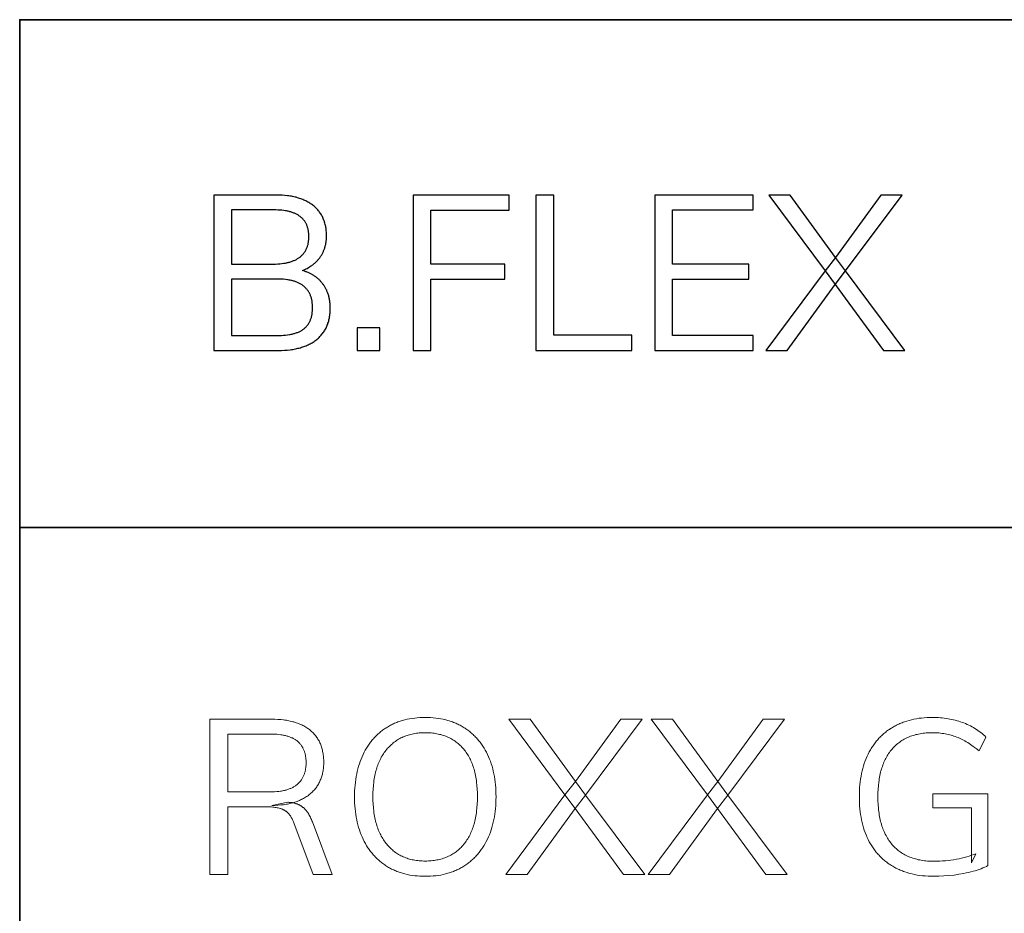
# Model space of a CAD drawing. Header units: millimetres. Extents: x -534 to -34, y 1269 to 1769.
# Tile 46 of 91: x -106 to -94, y 1292 to 1304. Entities that reach past the tile are written whole.
import ezdxf

# ---------------------------------------------------------------- set-up
doc = ezdxf.new("R2010")
doc.units = ezdxf.units.MM
doc.layers.add('ROXX_B.FLEX', color=7, linetype='Continuous', true_color=0x000000)

msp = doc.modelspace()

# ---------------------------------------------------------------- linework, layer by layer
at = {"layer": 'ROXX_B.FLEX', "color": 18, "lineweight": 35, "true_color": 0x000000}
msp.add_lwpolyline([(-39.343, 1304.09), (-106.464, 1304.09), (-106.464, 1274.518), (-39.343, 1274.518)], close=True, dxfattribs=at)
at = {"layer": 'ROXX_B.FLEX'}
for points in [[(-103.087, 1301.781), (-103.909, 1301.781)], [(-103.909, 1301.781), (-103.909, 1299.735)], [(-102.747, 1300.786), (-102.73, 1300.793), (-102.713, 1300.8), (-102.697, 1300.808), (-102.681, 1300.816), (-102.665, 1300.825), (-102.65, 1300.834), (-102.635, 1300.843), (-102.621, 1300.853), (-102.614, 1300.858), (-102.607, 1300.863), (-102.6, 1300.868), (-102.593, 1300.874), (-102.587, 1300.879), (-102.58, 1300.885), (-102.574, 1300.89), (-102.568, 1300.896), (-102.562, 1300.902), (-102.556, 1300.908), (-102.55, 1300.914), (-102.544, 1300.92), (-102.539, 1300.927), (-102.533, 1300.933), (-102.528, 1300.94), (-102.522, 1300.946), (-102.516, 1300.954), (-102.511, 1300.962), (-102.505, 1300.97), (-102.5, 1300.978), (-102.495, 1300.986), (-102.49, 1300.994), (-102.485, 1301.003), (-102.48, 1301.011), (-102.476, 1301.02), (-102.471, 1301.028), (-102.467, 1301.037), (-102.464, 1301.046), (-102.46, 1301.055), (-102.456, 1301.064), (-102.453, 1301.073), (-102.45, 1301.083), (-102.447, 1301.092), (-102.444, 1301.102), (-102.442, 1301.111), (-102.44, 1301.121), (-102.437, 1301.131), (-102.435, 1301.141), (-102.434, 1301.151), (-102.432, 1301.161), (-102.431, 1301.171), (-102.429, 1301.182), (-102.428, 1301.192), (-102.427, 1301.203), (-102.427, 1301.214), (-102.426, 1301.225), (-102.426, 1301.247), (-102.426, 1301.263), (-102.427, 1301.278), (-102.428, 1301.294), (-102.429, 1301.309), (-102.43, 1301.324), (-102.432, 1301.339), (-102.434, 1301.353), (-102.437, 1301.367), (-102.44, 1301.381), (-102.443, 1301.395), (-102.447, 1301.409), (-102.451, 1301.422), (-102.455, 1301.435), (-102.46, 1301.448), (-102.464, 1301.461), (-102.47, 1301.473), (-102.475, 1301.486), (-102.481, 1301.498), (-102.488, 1301.509), (-102.494, 1301.521), (-102.501, 1301.532), (-102.509, 1301.543), (-102.517, 1301.554), (-102.525, 1301.565), (-102.533, 1301.575), (-102.542, 1301.585), (-102.551, 1301.595), (-102.56, 1301.605), (-102.57, 1301.615), (-102.58, 1301.624), (-102.59, 1301.633), (-102.601, 1301.642), (-102.612, 1301.65), (-102.624, 1301.659), (-102.635, 1301.667), (-102.647, 1301.674), (-102.659, 1301.682), (-102.672, 1301.689), (-102.684, 1301.696), (-102.697, 1301.703), (-102.711, 1301.709), (-102.724, 1301.715), (-102.738, 1301.721), (-102.752, 1301.727), (-102.766, 1301.732), (-102.78, 1301.737), (-102.795, 1301.742), (-102.81, 1301.746), (-102.826, 1301.751), (-102.841, 1301.755), (-102.857, 1301.758), (-102.873, 1301.762), (-102.889, 1301.765), (-102.906, 1301.768), (-102.923, 1301.77), (-102.94, 1301.772), (-102.975, 1301.776), (-103.011, 1301.779), (-103.049, 1301.781), (-103.087, 1301.781)], [(-100.024, 1301.781), (-101.288, 1301.781)], [(-101.288, 1301.781), (-101.288, 1299.735)], [(-100.024, 1301.583), (-100.024, 1301.781)], [(-99.434, 1301.781), (-99.67, 1301.781)], [(-99.67, 1301.781), (-99.67, 1299.735)], [(-99.434, 1299.936), (-99.434, 1301.781)], [(-96.811, 1301.781), (-98.104, 1301.781)], [(-98.104, 1301.781), (-98.104, 1299.735)], [(-96.811, 1301.586), (-96.811, 1301.781)], [(-96.325, 1301.781), (-96.607, 1301.781)], [(-96.607, 1301.781), (-95.865, 1300.784), (-95.73, 1300.603), (-95.095, 1299.735)], [(-94.817, 1299.735), (-95.595, 1300.781), (-95.727, 1300.959), (-96.325, 1301.781)], [(-95.73, 1300.603), (-95.595, 1300.781), (-94.851, 1301.781)], [(-95.13, 1301.781), (-95.727, 1300.959)], [(-94.851, 1301.781), (-95.13, 1301.781)], [(-103.124, 1301.586), (-103.676, 1301.586)], [(-103.676, 1301.586), (-103.676, 1300.873)], [(-103.124, 1300.873), (-103.096, 1300.873), (-103.068, 1300.875), (-103.041, 1300.876), (-103.015, 1300.879), (-102.99, 1300.882), (-102.978, 1300.884), (-102.966, 1300.886), (-102.954, 1300.888), (-102.943, 1300.891), (-102.932, 1300.893), (-102.921, 1300.896), (-102.91, 1300.899), (-102.899, 1300.902), (-102.889, 1300.906), (-102.879, 1300.909), (-102.869, 1300.913), (-102.859, 1300.917), (-102.85, 1300.921), (-102.841, 1300.925), (-102.832, 1300.929), (-102.823, 1300.934), (-102.814, 1300.939), (-102.806, 1300.944), (-102.798, 1300.949), (-102.79, 1300.954), (-102.783, 1300.959), (-102.775, 1300.965), (-102.768, 1300.971), (-102.761, 1300.977), (-102.754, 1300.983), (-102.748, 1300.989), (-102.742, 1300.996), (-102.736, 1301.003), (-102.73, 1301.009), (-102.724, 1301.016), (-102.719, 1301.024), (-102.714, 1301.031), (-102.709, 1301.038), (-102.704, 1301.046), (-102.7, 1301.054), (-102.696, 1301.062), (-102.692, 1301.07), (-102.688, 1301.079), (-102.684, 1301.087), (-102.681, 1301.096), (-102.678, 1301.105), (-102.675, 1301.114), (-102.672, 1301.123), (-102.67, 1301.132), (-102.668, 1301.142), (-102.666, 1301.152), (-102.664, 1301.161), (-102.663, 1301.171), (-102.662, 1301.182), (-102.661, 1301.192), (-102.66, 1301.203), (-102.659, 1301.213), (-102.659, 1301.224), (-102.659, 1301.235), (-102.659, 1301.246), (-102.659, 1301.257), (-102.66, 1301.267), (-102.661, 1301.278), (-102.662, 1301.288), (-102.663, 1301.298), (-102.664, 1301.308), (-102.666, 1301.317), (-102.668, 1301.327), (-102.67, 1301.336), (-102.672, 1301.345), (-102.675, 1301.354), (-102.678, 1301.363), (-102.681, 1301.372), (-102.684, 1301.38), (-102.687, 1301.389), (-102.691, 1301.397), (-102.695, 1301.405), (-102.699, 1301.412), (-102.704, 1301.42), (-102.708, 1301.428), (-102.713, 1301.435), (-102.718, 1301.442), (-102.723, 1301.449), (-102.729, 1301.456), (-102.735, 1301.462), (-102.741, 1301.469), (-102.747, 1301.475), (-102.753, 1301.481), (-102.76, 1301.487), (-102.767, 1301.493), (-102.774, 1301.498), (-102.781, 1301.504), (-102.789, 1301.509), (-102.796, 1301.514), (-102.804, 1301.519), (-102.813, 1301.523), (-102.821, 1301.528), (-102.83, 1301.532), (-102.839, 1301.536), (-102.848, 1301.541), (-102.857, 1301.544), (-102.867, 1301.548), (-102.877, 1301.552), (-102.887, 1301.555), (-102.897, 1301.558), (-102.908, 1301.561), (-102.919, 1301.564), (-102.93, 1301.567), (-102.941, 1301.569), (-102.953, 1301.571), (-102.965, 1301.573), (-102.989, 1301.577), (-103.014, 1301.58), (-103.04, 1301.583), (-103.067, 1301.584), (-103.095, 1301.585), (-103.124, 1301.586)], [(-101.055, 1300.873), (-101.055, 1301.583)], [(-101.055, 1301.583), (-100.024, 1301.583)], [(-97.871, 1300.873), (-97.871, 1301.586)], [(-97.871, 1301.586), (-96.811, 1301.586)], [(-95.727, 1300.959), (-95.865, 1300.784)], [(-103.909, 1299.735), (-103.058, 1299.735), (-103.018, 1299.736), (-102.979, 1299.737), (-102.942, 1299.74), (-102.905, 1299.744), (-102.887, 1299.747), (-102.87, 1299.749), (-102.852, 1299.752), (-102.835, 1299.755), (-102.819, 1299.759), (-102.802, 1299.763), (-102.786, 1299.767), (-102.77, 1299.771), (-102.755, 1299.776), (-102.739, 1299.781), (-102.724, 1299.786), (-102.71, 1299.791), (-102.695, 1299.797), (-102.681, 1299.803), (-102.667, 1299.809), (-102.654, 1299.816), (-102.64, 1299.823), (-102.627, 1299.83), (-102.615, 1299.837), (-102.602, 1299.845), (-102.59, 1299.853), (-102.578, 1299.861), (-102.567, 1299.87), (-102.555, 1299.879), (-102.544, 1299.888), (-102.534, 1299.897), (-102.523, 1299.907), (-102.514, 1299.917), (-102.504, 1299.927), (-102.495, 1299.937), (-102.486, 1299.948), (-102.477, 1299.959), (-102.469, 1299.97), (-102.461, 1299.981), (-102.454, 1299.993), (-102.447, 1300.004), (-102.44, 1300.016), (-102.433, 1300.029), (-102.427, 1300.041), (-102.422, 1300.054), (-102.416, 1300.067), (-102.411, 1300.08), (-102.407, 1300.094), (-102.402, 1300.108), (-102.398, 1300.122), (-102.395, 1300.136), (-102.391, 1300.151), (-102.388, 1300.165), (-102.386, 1300.181), (-102.383, 1300.196), (-102.381, 1300.211), (-102.38, 1300.227), (-102.379, 1300.243), (-102.378, 1300.259), (-102.377, 1300.276), (-102.377, 1300.293), (-102.378, 1300.318), (-102.378, 1300.33), (-102.379, 1300.342), (-102.38, 1300.354), (-102.381, 1300.366), (-102.382, 1300.377), (-102.384, 1300.389), (-102.386, 1300.4), (-102.388, 1300.412), (-102.39, 1300.423), (-102.392, 1300.434), (-102.395, 1300.445), (-102.398, 1300.455), (-102.401, 1300.466), (-102.404, 1300.477), (-102.408, 1300.487), (-102.412, 1300.497), (-102.416, 1300.507), (-102.42, 1300.517), (-102.424, 1300.527), (-102.429, 1300.537), (-102.434, 1300.546), (-102.439, 1300.556), (-102.444, 1300.565), (-102.449, 1300.574), (-102.455, 1300.583), (-102.461, 1300.592), (-102.467, 1300.601), (-102.473, 1300.609), (-102.48, 1300.618), (-102.486, 1300.626), (-102.492, 1300.633), (-102.499, 1300.64), (-102.505, 1300.647), (-102.512, 1300.654), (-102.518, 1300.661), (-102.525, 1300.668), (-102.532, 1300.674), (-102.539, 1300.68), (-102.546, 1300.686), (-102.554, 1300.692), (-102.561, 1300.698), (-102.569, 1300.704), (-102.576, 1300.709), (-102.584, 1300.715), (-102.592, 1300.72), (-102.6, 1300.725), (-102.609, 1300.73), (-102.617, 1300.735), (-102.625, 1300.739), (-102.634, 1300.744), (-102.643, 1300.748), (-102.652, 1300.752), (-102.661, 1300.757), (-102.67, 1300.76), (-102.679, 1300.764), (-102.688, 1300.768), (-102.698, 1300.771), (-102.708, 1300.775), (-102.727, 1300.781), (-102.747, 1300.786)], [(-103.676, 1300.873), (-103.124, 1300.873)], [(-100.081, 1300.873), (-101.055, 1300.873)], [(-100.081, 1300.675), (-100.081, 1300.873)], [(-96.868, 1300.873), (-97.871, 1300.873)], [(-96.868, 1300.675), (-96.868, 1300.873)], [(-95.865, 1300.784), (-96.644, 1299.735)], [(-103.078, 1300.675), (-103.676, 1300.675)], [(-103.676, 1300.675), (-103.676, 1299.931)], [(-103.078, 1299.931), (-103.049, 1299.931), (-103.02, 1299.932), (-102.992, 1299.934), (-102.966, 1299.936), (-102.94, 1299.939), (-102.915, 1299.943), (-102.903, 1299.945), (-102.892, 1299.948), (-102.88, 1299.95), (-102.869, 1299.953), (-102.858, 1299.956), (-102.847, 1299.959), (-102.837, 1299.962), (-102.827, 1299.965), (-102.817, 1299.969), (-102.807, 1299.973), (-102.797, 1299.977), (-102.788, 1299.981), (-102.779, 1299.985), (-102.77, 1299.989), (-102.762, 1299.994), (-102.754, 1299.999), (-102.746, 1300.004), (-102.738, 1300.009), (-102.731, 1300.014), (-102.723, 1300.02), (-102.716, 1300.025), (-102.71, 1300.031), (-102.703, 1300.037), (-102.697, 1300.043), (-102.691, 1300.05), (-102.685, 1300.057), (-102.679, 1300.063), (-102.674, 1300.07), (-102.669, 1300.078), (-102.664, 1300.085), (-102.659, 1300.093), (-102.654, 1300.101), (-102.65, 1300.109), (-102.646, 1300.117), (-102.642, 1300.125), (-102.638, 1300.134), (-102.635, 1300.143), (-102.632, 1300.152), (-102.629, 1300.161), (-102.626, 1300.17), (-102.623, 1300.18), (-102.621, 1300.19), (-102.619, 1300.2), (-102.617, 1300.21), (-102.615, 1300.22), (-102.614, 1300.231), (-102.613, 1300.242), (-102.612, 1300.253), (-102.611, 1300.264), (-102.61, 1300.275), (-102.61, 1300.287), (-102.61, 1300.298), (-102.61, 1300.31), (-102.61, 1300.321), (-102.611, 1300.333), (-102.612, 1300.344), (-102.613, 1300.355), (-102.614, 1300.365), (-102.615, 1300.376), (-102.617, 1300.386), (-102.619, 1300.396), (-102.621, 1300.406), (-102.623, 1300.416), (-102.626, 1300.426), (-102.629, 1300.435), (-102.632, 1300.444), (-102.635, 1300.453), (-102.639, 1300.462), (-102.642, 1300.471), (-102.646, 1300.479), (-102.65, 1300.488), (-102.655, 1300.496), (-102.659, 1300.504), (-102.664, 1300.512), (-102.669, 1300.519), (-102.675, 1300.527), (-102.68, 1300.534), (-102.686, 1300.541), (-102.692, 1300.548), (-102.698, 1300.555), (-102.704, 1300.561), (-102.711, 1300.568), (-102.718, 1300.574), (-102.725, 1300.58), (-102.732, 1300.586), (-102.74, 1300.592), (-102.747, 1300.597), (-102.755, 1300.602), (-102.764, 1300.607), (-102.772, 1300.612), (-102.781, 1300.617), (-102.79, 1300.622), (-102.799, 1300.626), (-102.809, 1300.63), (-102.818, 1300.634), (-102.828, 1300.638), (-102.839, 1300.641), (-102.849, 1300.645), (-102.86, 1300.648), (-102.871, 1300.651), (-102.882, 1300.654), (-102.893, 1300.657), (-102.905, 1300.659), (-102.917, 1300.662), (-102.929, 1300.664), (-102.941, 1300.666), (-102.967, 1300.669), (-102.993, 1300.672), (-103.021, 1300.673), (-103.049, 1300.674), (-103.078, 1300.675)], [(-101.055, 1299.735), (-101.055, 1300.675)], [(-101.055, 1300.675), (-100.081, 1300.675)], [(-97.871, 1299.931), (-97.871, 1300.675)], [(-97.871, 1300.675), (-96.868, 1300.675)], [(-96.363, 1299.735), (-95.73, 1300.603)], [(-102.021, 1300.031), (-102.021, 1299.735)], [(-101.725, 1300.031), (-102.021, 1300.031)], [(-101.725, 1299.735), (-101.725, 1300.031)], [(-103.676, 1299.931), (-103.078, 1299.931)], [(-98.409, 1299.936), (-99.434, 1299.936)], [(-98.409, 1299.735), (-98.409, 1299.936)], [(-96.811, 1299.931), (-97.871, 1299.931)], [(-96.811, 1299.735), (-96.811, 1299.931)], [(-102.021, 1299.735), (-101.725, 1299.735)], [(-101.288, 1299.735), (-101.055, 1299.735)], [(-99.67, 1299.735), (-98.409, 1299.735)], [(-98.104, 1299.735), (-96.811, 1299.735)], [(-96.644, 1299.735), (-96.363, 1299.735)], [(-95.095, 1299.735), (-94.817, 1299.735)]]:
    msp.add_lwpolyline(points, dxfattribs=at)
at = {"layer": 'ROXX_B.FLEX', "color": 18, "lineweight": 35, "true_color": 0x000000}
msp.add_lwpolyline([(-106.464, 1297.404), (-39.343, 1297.404)], dxfattribs=at)
at = {"layer": 'ROXX_B.FLEX', "lineweight": 0}
for points in [[(-103.96, 1292.834), (-103.96, 1294.879), (-103.96, 1294.879), (-103.147, 1294.879), (-103.106, 1294.879), (-103.067, 1294.877), (-103.028, 1294.874), (-102.991, 1294.87), (-102.973, 1294.868), (-102.955, 1294.865), (-102.938, 1294.862), (-102.921, 1294.859), (-102.904, 1294.855), (-102.887, 1294.851), (-102.871, 1294.847), (-102.855, 1294.843), (-102.839, 1294.838), (-102.824, 1294.833), (-102.809, 1294.828), (-102.794, 1294.822), (-102.779, 1294.816), (-102.765, 1294.81), (-102.751, 1294.804), (-102.738, 1294.797), (-102.724, 1294.79), (-102.711, 1294.783), (-102.699, 1294.775), (-102.686, 1294.767), (-102.674, 1294.759), (-102.662, 1294.751), (-102.651, 1294.742), (-102.64, 1294.733), (-102.629, 1294.724), (-102.618, 1294.714), (-102.608, 1294.704), (-102.598, 1294.694), (-102.589, 1294.684), (-102.579, 1294.673), (-102.571, 1294.663), (-102.562, 1294.652), (-102.554, 1294.64), (-102.546, 1294.629), (-102.539, 1294.617), (-102.532, 1294.605), (-102.525, 1294.593), (-102.519, 1294.58), (-102.513, 1294.567), (-102.507, 1294.554), (-102.502, 1294.541), (-102.497, 1294.527), (-102.492, 1294.513), (-102.488, 1294.499), (-102.484, 1294.485), (-102.48, 1294.47), (-102.477, 1294.455), (-102.474, 1294.44), (-102.471, 1294.425), (-102.469, 1294.409), (-102.467, 1294.394), (-102.466, 1294.377), (-102.464, 1294.361), (-102.463, 1294.344), (-102.463, 1294.328), (-102.463, 1294.311), (-102.463, 1294.294), (-102.463, 1294.278), (-102.464, 1294.262), (-102.466, 1294.246), (-102.467, 1294.231), (-102.469, 1294.215), (-102.471, 1294.2), (-102.474, 1294.185), (-102.477, 1294.171), (-102.48, 1294.156), (-102.484, 1294.142), (-102.488, 1294.128), (-102.492, 1294.115), (-102.497, 1294.101), (-102.502, 1294.088), (-102.508, 1294.075), (-102.513, 1294.062), (-102.52, 1294.049), (-102.526, 1294.037), (-102.533, 1294.024), (-102.54, 1294.012), (-102.548, 1294.001), (-102.555, 1293.989), (-102.564, 1293.978), (-102.572, 1293.967), (-102.581, 1293.956), (-102.591, 1293.945), (-102.6, 1293.935), (-102.61, 1293.925), (-102.621, 1293.915), (-102.631, 1293.905), (-102.642, 1293.895), (-102.654, 1293.886), (-102.665, 1293.877), (-102.677, 1293.868), (-102.689, 1293.86), (-102.702, 1293.852), (-102.715, 1293.844), (-102.728, 1293.837), (-102.741, 1293.829), (-102.755, 1293.822), (-102.769, 1293.816), (-102.783, 1293.809), (-102.797, 1293.803), (-102.812, 1293.798), (-102.827, 1293.792), (-102.843, 1293.787), (-102.858, 1293.782), (-102.874, 1293.778), (-102.89, 1293.773), (-102.907, 1293.769), (-102.923, 1293.766), (-102.94, 1293.762), (-102.958, 1293.759), (-102.975, 1293.756), (-102.993, 1293.754), (-103.012, 1293.752), (-103.03, 1293.75), (-103.068, 1293.747), (-103.107, 1293.745), (-103.147, 1293.744), (-103.147, 1293.744), (-102.934, 1293.785), (-102.927, 1293.785), (-102.92, 1293.784), (-102.913, 1293.784), (-102.906, 1293.784), (-102.9, 1293.783), (-102.893, 1293.783), (-102.886, 1293.782), (-102.88, 1293.781), (-102.873, 1293.78), (-102.867, 1293.779), (-102.861, 1293.777), (-102.854, 1293.776), (-102.848, 1293.774), (-102.842, 1293.773), (-102.836, 1293.771), (-102.83, 1293.769), (-102.824, 1293.767), (-102.818, 1293.765), (-102.812, 1293.763), (-102.806, 1293.761), (-102.8, 1293.758), (-102.795, 1293.755), (-102.789, 1293.753), (-102.784, 1293.75), (-102.778, 1293.747), (-102.773, 1293.744), (-102.767, 1293.741), (-102.762, 1293.737), (-102.757, 1293.734), (-102.751, 1293.73), (-102.746, 1293.727), (-102.741, 1293.723), (-102.736, 1293.719), (-102.731, 1293.715), (-102.727, 1293.711), (-102.722, 1293.706), (-102.717, 1293.702), (-102.712, 1293.697), (-102.708, 1293.692), (-102.703, 1293.688), (-102.699, 1293.682), (-102.694, 1293.677), (-102.69, 1293.672), (-102.686, 1293.666), (-102.681, 1293.661), (-102.677, 1293.655), (-102.673, 1293.649), (-102.669, 1293.643), (-102.661, 1293.63), (-102.653, 1293.617), (-102.646, 1293.603), (-102.638, 1293.589), (-102.632, 1293.574), (-102.625, 1293.559), (-102.618, 1293.543), (-102.612, 1293.526), (-102.612, 1293.526), (-102.353, 1292.834), (-102.353, 1292.834), (-102.603, 1292.834), (-102.603, 1292.834), (-102.856, 1293.515), (-102.863, 1293.53), (-102.869, 1293.546), (-102.876, 1293.56), (-102.879, 1293.567), (-102.883, 1293.574), (-102.887, 1293.58), (-102.89, 1293.587), (-102.894, 1293.593), (-102.898, 1293.599), (-102.902, 1293.605), (-102.906, 1293.611), (-102.91, 1293.617), (-102.914, 1293.622), (-102.918, 1293.627), (-102.923, 1293.632), (-102.927, 1293.637), (-102.931, 1293.642), (-102.936, 1293.647), (-102.941, 1293.651), (-102.945, 1293.655), (-102.95, 1293.659), (-102.955, 1293.663), (-102.959, 1293.667), (-102.964, 1293.67), (-102.969, 1293.674), (-102.974, 1293.677), (-102.98, 1293.68), (-102.985, 1293.683), (-102.99, 1293.685), (-102.995, 1293.688), (-103.001, 1293.691), (-103.006, 1293.693), (-103.012, 1293.695), (-103.018, 1293.698), (-103.024, 1293.7), (-103.03, 1293.702), (-103.036, 1293.704), (-103.048, 1293.708), (-103.061, 1293.711), (-103.075, 1293.714), (-103.089, 1293.717), (-103.103, 1293.719), (-103.118, 1293.721), (-103.133, 1293.723), (-103.149, 1293.725), (-103.165, 1293.726), (-103.181, 1293.727), (-103.198, 1293.727), (-103.216, 1293.727), (-103.216, 1293.727), (-103.727, 1293.727), (-103.727, 1293.727), (-103.727, 1292.834), (-103.727, 1292.834)], [(-101.126, 1292.811), (-101.162, 1292.811), (-101.197, 1292.813), (-101.231, 1292.815), (-101.265, 1292.819), (-101.298, 1292.823), (-101.331, 1292.828), (-101.363, 1292.835), (-101.394, 1292.842), (-101.409, 1292.846), (-101.425, 1292.851), (-101.44, 1292.855), (-101.455, 1292.86), (-101.47, 1292.865), (-101.484, 1292.87), (-101.499, 1292.876), (-101.513, 1292.882), (-101.527, 1292.888), (-101.541, 1292.894), (-101.555, 1292.901), (-101.569, 1292.907), (-101.583, 1292.914), (-101.596, 1292.922), (-101.609, 1292.929), (-101.622, 1292.937), (-101.635, 1292.945), (-101.648, 1292.953), (-101.661, 1292.962), (-101.673, 1292.97), (-101.685, 1292.979), (-101.697, 1292.988), (-101.709, 1292.997), (-101.721, 1293.007), (-101.732, 1293.017), (-101.743, 1293.027), (-101.754, 1293.037), (-101.765, 1293.047), (-101.776, 1293.058), (-101.786, 1293.068), (-101.797, 1293.079), (-101.807, 1293.091), (-101.817, 1293.102), (-101.827, 1293.114), (-101.836, 1293.125), (-101.846, 1293.138), (-101.855, 1293.15), (-101.864, 1293.162), (-101.873, 1293.175), (-101.881, 1293.188), (-101.898, 1293.214), (-101.914, 1293.242), (-101.929, 1293.27), (-101.944, 1293.299), (-101.958, 1293.329), (-101.971, 1293.359), (-101.983, 1293.39), (-101.994, 1293.422), (-102.004, 1293.455), (-102.013, 1293.488), (-102.022, 1293.522), (-102.029, 1293.556), (-102.036, 1293.591), (-102.041, 1293.627), (-102.046, 1293.664), (-102.05, 1293.701), (-102.053, 1293.739), (-102.056, 1293.777), (-102.057, 1293.817), (-102.057, 1293.857), (-102.057, 1293.897), (-102.056, 1293.936), (-102.053, 1293.975), (-102.05, 1294.013), (-102.046, 1294.051), (-102.042, 1294.087), (-102.036, 1294.123), (-102.029, 1294.159), (-102.022, 1294.193), (-102.014, 1294.227), (-102.004, 1294.26), (-101.994, 1294.293), (-101.983, 1294.324), (-101.972, 1294.355), (-101.959, 1294.386), (-101.945, 1294.415), (-101.931, 1294.444), (-101.916, 1294.472), (-101.9, 1294.499), (-101.883, 1294.526), (-101.875, 1294.539), (-101.866, 1294.551), (-101.857, 1294.564), (-101.848, 1294.576), (-101.839, 1294.588), (-101.829, 1294.6), (-101.819, 1294.611), (-101.809, 1294.623), (-101.799, 1294.634), (-101.789, 1294.645), (-101.778, 1294.656), (-101.768, 1294.666), (-101.757, 1294.676), (-101.746, 1294.687), (-101.735, 1294.697), (-101.723, 1294.706), (-101.712, 1294.716), (-101.7, 1294.725), (-101.688, 1294.734), (-101.676, 1294.743), (-101.663, 1294.752), (-101.651, 1294.76), (-101.638, 1294.768), (-101.625, 1294.776), (-101.612, 1294.784), (-101.599, 1294.792), (-101.585, 1294.799), (-101.572, 1294.806), (-101.558, 1294.813), (-101.544, 1294.819), (-101.53, 1294.826), (-101.516, 1294.832), (-101.501, 1294.837), (-101.487, 1294.843), (-101.472, 1294.848), (-101.457, 1294.853), (-101.442, 1294.858), (-101.427, 1294.863), (-101.412, 1294.867), (-101.396, 1294.871), (-101.365, 1294.878), (-101.333, 1294.885), (-101.3, 1294.89), (-101.266, 1294.895), (-101.232, 1294.898), (-101.198, 1294.901), (-101.162, 1294.902), (-101.126, 1294.903), (-101.091, 1294.902), (-101.056, 1294.901), (-101.021, 1294.898), (-100.988, 1294.895), (-100.954, 1294.89), (-100.922, 1294.885), (-100.89, 1294.878), (-100.858, 1294.871), (-100.828, 1294.863), (-100.813, 1294.858), (-100.798, 1294.853), (-100.783, 1294.848), (-100.768, 1294.843), (-100.753, 1294.837), (-100.739, 1294.832), (-100.725, 1294.826), (-100.711, 1294.819), (-100.697, 1294.813), (-100.683, 1294.806), (-100.669, 1294.799), (-100.656, 1294.792), (-100.642, 1294.784), (-100.629, 1294.776), (-100.616, 1294.768), (-100.603, 1294.76), (-100.591, 1294.752), (-100.578, 1294.743), (-100.566, 1294.734), (-100.554, 1294.725), (-100.542, 1294.716), (-100.53, 1294.706), (-100.519, 1294.697), (-100.508, 1294.687), (-100.497, 1294.676), (-100.486, 1294.666), (-100.475, 1294.656), (-100.464, 1294.645), (-100.454, 1294.634), (-100.444, 1294.623), (-100.434, 1294.611), (-100.424, 1294.6), (-100.415, 1294.588), (-100.405, 1294.576), (-100.396, 1294.564), (-100.387, 1294.551), (-100.378, 1294.539), (-100.37, 1294.526), (-100.361, 1294.513), (-100.353, 1294.499), (-100.337, 1294.472), (-100.322, 1294.444), (-100.308, 1294.415), (-100.294, 1294.386), (-100.281, 1294.355), (-100.269, 1294.325), (-100.258, 1294.293), (-100.248, 1294.261), (-100.239, 1294.227), (-100.231, 1294.194), (-100.223, 1294.159), (-100.217, 1294.124), (-100.211, 1294.089), (-100.206, 1294.052), (-100.202, 1294.015), (-100.199, 1293.977), (-100.197, 1293.939), (-100.196, 1293.899), (-100.195, 1293.859), (-100.196, 1293.819), (-100.197, 1293.78), (-100.199, 1293.741), (-100.203, 1293.703), (-100.207, 1293.665), (-100.211, 1293.628), (-100.217, 1293.592), (-100.224, 1293.557), (-100.231, 1293.522), (-100.24, 1293.488), (-100.249, 1293.455), (-100.259, 1293.422), (-100.27, 1293.39), (-100.282, 1293.359), (-100.295, 1293.329), (-100.309, 1293.299), (-100.324, 1293.27), (-100.339, 1293.242), (-100.355, 1293.214), (-100.372, 1293.188), (-100.38, 1293.175), (-100.389, 1293.162), (-100.398, 1293.15), (-100.408, 1293.138), (-100.417, 1293.125), (-100.427, 1293.114), (-100.436, 1293.102), (-100.446, 1293.091), (-100.457, 1293.079), (-100.467, 1293.068), (-100.477, 1293.058), (-100.488, 1293.047), (-100.499, 1293.037), (-100.51, 1293.027), (-100.521, 1293.017), (-100.533, 1293.007), (-100.544, 1292.997), (-100.556, 1292.988), (-100.568, 1292.979), (-100.58, 1292.97), (-100.593, 1292.962), (-100.605, 1292.953), (-100.618, 1292.945), (-100.631, 1292.937), (-100.644, 1292.929), (-100.657, 1292.922), (-100.671, 1292.914), (-100.684, 1292.907), (-100.698, 1292.901), (-100.712, 1292.894), (-100.726, 1292.888), (-100.74, 1292.882), (-100.754, 1292.876), (-100.769, 1292.87), (-100.784, 1292.865), (-100.798, 1292.86), (-100.813, 1292.855), (-100.828, 1292.851), (-100.844, 1292.846), (-100.859, 1292.842), (-100.89, 1292.835), (-100.922, 1292.828), (-100.955, 1292.823), (-100.988, 1292.819), (-101.021, 1292.815), (-101.056, 1292.813), (-101.091, 1292.811)], [(-99.784, 1292.834), (-100.066, 1292.834), (-99.288, 1293.883), (-99.149, 1294.058), (-98.552, 1294.879), (-98.273, 1294.879), (-99.018, 1293.88), (-99.152, 1293.702)], [(-98.517, 1292.834), (-99.152, 1293.702), (-99.288, 1293.883), (-100.029, 1294.879), (-99.747, 1294.879), (-99.149, 1294.058), (-99.018, 1293.88), (-98.239, 1292.834)], [(-97.911, 1292.834), (-98.193, 1292.834), (-97.414, 1293.883), (-97.276, 1294.058), (-96.679, 1294.879), (-96.399, 1294.879), (-97.144, 1293.88), (-97.279, 1293.702)], [(-96.644, 1292.834), (-97.279, 1293.702), (-97.414, 1293.883), (-98.155, 1294.879), (-97.874, 1294.879), (-97.276, 1294.058), (-97.144, 1293.88), (-96.365, 1292.834)], [(-94.434, 1292.811), (-94.472, 1292.811), (-94.51, 1292.813), (-94.547, 1292.815), (-94.583, 1292.818), (-94.618, 1292.823), (-94.653, 1292.828), (-94.687, 1292.834), (-94.72, 1292.842), (-94.752, 1292.85), (-94.784, 1292.859), (-94.816, 1292.87), (-94.831, 1292.875), (-94.846, 1292.881), (-94.861, 1292.887), (-94.876, 1292.893), (-94.891, 1292.899), (-94.905, 1292.906), (-94.92, 1292.913), (-94.934, 1292.92), (-94.948, 1292.928), (-94.962, 1292.936), (-94.975, 1292.943), (-94.989, 1292.952), (-95.002, 1292.96), (-95.015, 1292.969), (-95.028, 1292.977), (-95.04, 1292.986), (-95.053, 1292.995), (-95.065, 1293.005), (-95.077, 1293.015), (-95.089, 1293.024), (-95.1, 1293.034), (-95.112, 1293.045), (-95.123, 1293.055), (-95.134, 1293.066), (-95.145, 1293.077), (-95.155, 1293.088), (-95.166, 1293.099), (-95.176, 1293.111), (-95.186, 1293.122), (-95.196, 1293.134), (-95.205, 1293.147), (-95.215, 1293.159), (-95.224, 1293.172), (-95.233, 1293.184), (-95.242, 1293.197), (-95.251, 1293.211), (-95.259, 1293.224), (-95.267, 1293.238), (-95.283, 1293.266), (-95.298, 1293.295), (-95.312, 1293.324), (-95.325, 1293.355), (-95.337, 1293.386), (-95.349, 1293.418), (-95.359, 1293.451), (-95.369, 1293.484), (-95.377, 1293.518), (-95.385, 1293.553), (-95.392, 1293.589), (-95.398, 1293.625), (-95.403, 1293.662), (-95.407, 1293.7), (-95.41, 1293.739), (-95.412, 1293.778), (-95.414, 1293.819), (-95.414, 1293.859), (-95.414, 1293.9), (-95.412, 1293.94), (-95.41, 1293.979), (-95.407, 1294.017), (-95.403, 1294.055), (-95.398, 1294.092), (-95.392, 1294.128), (-95.385, 1294.164), (-95.377, 1294.198), (-95.369, 1294.232), (-95.359, 1294.266), (-95.349, 1294.298), (-95.337, 1294.33), (-95.325, 1294.361), (-95.312, 1294.392), (-95.298, 1294.421), (-95.283, 1294.45), (-95.267, 1294.478), (-95.259, 1294.492), (-95.251, 1294.505), (-95.242, 1294.518), (-95.233, 1294.531), (-95.224, 1294.544), (-95.215, 1294.557), (-95.206, 1294.569), (-95.196, 1294.581), (-95.187, 1294.593), (-95.177, 1294.605), (-95.167, 1294.616), (-95.156, 1294.628), (-95.146, 1294.639), (-95.135, 1294.65), (-95.124, 1294.66), (-95.113, 1294.671), (-95.102, 1294.681), (-95.09, 1294.691), (-95.079, 1294.701), (-95.067, 1294.71), (-95.055, 1294.72), (-95.042, 1294.729), (-95.03, 1294.738), (-95.017, 1294.746), (-95.004, 1294.755), (-94.991, 1294.763), (-94.978, 1294.771), (-94.964, 1294.779), (-94.951, 1294.787), (-94.937, 1294.794), (-94.923, 1294.801), (-94.909, 1294.808), (-94.895, 1294.815), (-94.88, 1294.821), (-94.866, 1294.827), (-94.851, 1294.833), (-94.836, 1294.839), (-94.821, 1294.844), (-94.791, 1294.854), (-94.76, 1294.863), (-94.728, 1294.872), (-94.695, 1294.879), (-94.662, 1294.885), (-94.629, 1294.891), (-94.595, 1294.895), (-94.56, 1294.898), (-94.524, 1294.901), (-94.488, 1294.902), (-94.452, 1294.903), (-94.425, 1294.902), (-94.399, 1294.902), (-94.373, 1294.9), (-94.347, 1294.899), (-94.322, 1294.896), (-94.297, 1294.893), (-94.272, 1294.89), (-94.247, 1294.886), (-94.223, 1294.882), (-94.198, 1294.877), (-94.175, 1294.872), (-94.151, 1294.866), (-94.128, 1294.86), (-94.105, 1294.853), (-94.082, 1294.846), (-94.059, 1294.838), (-94.037, 1294.83), (-94.015, 1294.821), (-93.994, 1294.811), (-93.972, 1294.801), (-93.952, 1294.791), (-93.931, 1294.78), (-93.911, 1294.769), (-93.892, 1294.757), (-93.872, 1294.745), (-93.853, 1294.732), (-93.835, 1294.718), (-93.817, 1294.704), (-93.799, 1294.69), (-93.781, 1294.675), (-93.764, 1294.66), (-93.748, 1294.644), (-93.748, 1294.644), (-93.839, 1294.463), (-93.877, 1294.493), (-93.914, 1294.522), (-93.932, 1294.535), (-93.951, 1294.548), (-93.969, 1294.56), (-93.987, 1294.572), (-94.006, 1294.583), (-94.024, 1294.593), (-94.042, 1294.603), (-94.06, 1294.613), (-94.078, 1294.622), (-94.097, 1294.63), (-94.115, 1294.638), (-94.133, 1294.645), (-94.151, 1294.652), (-94.169, 1294.658), (-94.188, 1294.664), (-94.206, 1294.67), (-94.225, 1294.675), (-94.245, 1294.679), (-94.264, 1294.684), (-94.284, 1294.687), (-94.304, 1294.691), (-94.324, 1294.693), (-94.345, 1294.696), (-94.366, 1294.698), (-94.387, 1294.699), (-94.408, 1294.7), (-94.43, 1294.701), (-94.452, 1294.701), (-94.473, 1294.701), (-94.494, 1294.7), (-94.515, 1294.699), (-94.536, 1294.698), (-94.556, 1294.696), (-94.576, 1294.694), (-94.596, 1294.691), (-94.615, 1294.688), (-94.634, 1294.684), (-94.653, 1294.68), (-94.671, 1294.676), (-94.689, 1294.671), (-94.707, 1294.665), (-94.725, 1294.66), (-94.742, 1294.654), (-94.759, 1294.647), (-94.775, 1294.64), (-94.791, 1294.633), (-94.807, 1294.625), (-94.823, 1294.617), (-94.838, 1294.608), (-94.853, 1294.599), (-94.867, 1294.589), (-94.882, 1294.579), (-94.896, 1294.569), (-94.909, 1294.558), (-94.923, 1294.547), (-94.936, 1294.535), (-94.948, 1294.523), (-94.961, 1294.511), (-94.973, 1294.498), (-94.984, 1294.484), (-94.996, 1294.471), (-95.007, 1294.457), (-95.017, 1294.442), (-95.028, 1294.427), (-95.038, 1294.412), (-95.047, 1294.396), (-95.057, 1294.38), (-95.065, 1294.364), (-95.074, 1294.347), (-95.082, 1294.33), (-95.09, 1294.313), (-95.097, 1294.295), (-95.104, 1294.277), (-95.111, 1294.258), (-95.117, 1294.239), (-95.123, 1294.22), (-95.129, 1294.2), (-95.134, 1294.18), (-95.139, 1294.16), (-95.144, 1294.139), (-95.148, 1294.118), (-95.152, 1294.096), (-95.155, 1294.074), (-95.158, 1294.052), (-95.163, 1294.006), (-95.167, 1293.959), (-95.169, 1293.91), (-95.17, 1293.859), (-95.169, 1293.808), (-95.167, 1293.758), (-95.163, 1293.71), (-95.161, 1293.687), (-95.158, 1293.664), (-95.155, 1293.641), (-95.151, 1293.619), (-95.147, 1293.597), (-95.143, 1293.575), (-95.139, 1293.554), (-95.134, 1293.533), (-95.128, 1293.513), (-95.122, 1293.493), (-95.116, 1293.473), (-95.11, 1293.454), (-95.103, 1293.435), (-95.096, 1293.417), (-95.088, 1293.399), (-95.08, 1293.381), (-95.072, 1293.364), (-95.063, 1293.347), (-95.054, 1293.33), (-95.045, 1293.314), (-95.035, 1293.299), (-95.025, 1293.283), (-95.014, 1293.268), (-95.003, 1293.254), (-94.992, 1293.24), (-94.98, 1293.226), (-94.968, 1293.213), (-94.956, 1293.2), (-94.943, 1293.187), (-94.93, 1293.175), (-94.917, 1293.163), (-94.903, 1293.152), (-94.889, 1293.141), (-94.875, 1293.131), (-94.86, 1293.121), (-94.845, 1293.112), (-94.83, 1293.102), (-94.814, 1293.094), (-94.798, 1293.085), (-94.781, 1293.078), (-94.765, 1293.07), (-94.748, 1293.063), (-94.73, 1293.057), (-94.712, 1293.05), (-94.694, 1293.045), (-94.676, 1293.039), (-94.657, 1293.035), (-94.638, 1293.03), (-94.619, 1293.026), (-94.599, 1293.022), (-94.579, 1293.019), (-94.558, 1293.016), (-94.537, 1293.014), (-94.516, 1293.012), (-94.495, 1293.011), (-94.473, 1293.01), (-94.451, 1293.009), (-94.428, 1293.009), (-94.391, 1293.009), (-94.354, 1293.011), (-94.318, 1293.013), (-94.281, 1293.016), (-94.245, 1293.02), (-94.208, 1293.024), (-94.173, 1293.03), (-94.137, 1293.036), (-94.102, 1293.043), (-94.068, 1293.051), (-94.034, 1293.059), (-94.001, 1293.068), (-93.97, 1293.078), (-93.939, 1293.088), (-93.909, 1293.098), (-93.879, 1293.109), (-93.879, 1293.109), (-93.937, 1292.989), (-93.937, 1292.989), (-93.937, 1293.713), (-93.937, 1293.713), (-94.446, 1293.713), (-94.446, 1293.713), (-94.446, 1293.899), (-94.446, 1293.899), (-93.722, 1293.899), (-93.722, 1293.899), (-93.722, 1292.952), (-93.742, 1292.941), (-93.764, 1292.931), (-93.787, 1292.921), (-93.811, 1292.911), (-93.836, 1292.902), (-93.862, 1292.893), (-93.89, 1292.885), (-93.918, 1292.877), (-93.948, 1292.869), (-93.978, 1292.862), (-94.008, 1292.855), (-94.039, 1292.849), (-94.103, 1292.837), (-94.168, 1292.828), (-94.235, 1292.82), (-94.302, 1292.815), (-94.368, 1292.812)], [(-103.727, 1293.923), (-103.166, 1293.923), (-103.137, 1293.923), (-103.109, 1293.924), (-103.081, 1293.926), (-103.055, 1293.929), (-103.03, 1293.932), (-103.017, 1293.934), (-103.005, 1293.936), (-102.993, 1293.939), (-102.981, 1293.941), (-102.97, 1293.944), (-102.959, 1293.947), (-102.948, 1293.95), (-102.937, 1293.954), (-102.927, 1293.957), (-102.916, 1293.961), (-102.906, 1293.965), (-102.896, 1293.969), (-102.887, 1293.973), (-102.878, 1293.978), (-102.869, 1293.982), (-102.86, 1293.987), (-102.851, 1293.992), (-102.843, 1293.997), (-102.835, 1294.003), (-102.827, 1294.009), (-102.819, 1294.014), (-102.812, 1294.02), (-102.805, 1294.027), (-102.798, 1294.033), (-102.791, 1294.04), (-102.785, 1294.046), (-102.778, 1294.053), (-102.772, 1294.06), (-102.766, 1294.067), (-102.761, 1294.075), (-102.756, 1294.083), (-102.75, 1294.09), (-102.746, 1294.098), (-102.741, 1294.107), (-102.736, 1294.115), (-102.732, 1294.123), (-102.728, 1294.132), (-102.724, 1294.141), (-102.721, 1294.15), (-102.718, 1294.159), (-102.715, 1294.169), (-102.712, 1294.178), (-102.709, 1294.188), (-102.707, 1294.198), (-102.705, 1294.208), (-102.703, 1294.219), (-102.701, 1294.229), (-102.699, 1294.24), (-102.698, 1294.251), (-102.697, 1294.262), (-102.696, 1294.273), (-102.696, 1294.284), (-102.695, 1294.296), (-102.695, 1294.308), (-102.695, 1294.319), (-102.696, 1294.331), (-102.696, 1294.342), (-102.697, 1294.354), (-102.698, 1294.365), (-102.699, 1294.375), (-102.701, 1294.386), (-102.703, 1294.396), (-102.704, 1294.407), (-102.707, 1294.417), (-102.709, 1294.427), (-102.711, 1294.436), (-102.714, 1294.446), (-102.717, 1294.455), (-102.721, 1294.464), (-102.724, 1294.473), (-102.728, 1294.482), (-102.732, 1294.491), (-102.736, 1294.499), (-102.74, 1294.507), (-102.745, 1294.515), (-102.75, 1294.523), (-102.755, 1294.531), (-102.76, 1294.538), (-102.766, 1294.545), (-102.771, 1294.552), (-102.777, 1294.559), (-102.783, 1294.566), (-102.79, 1294.572), (-102.796, 1294.579), (-102.803, 1294.585), (-102.81, 1294.591), (-102.818, 1294.597), (-102.825, 1294.602), (-102.833, 1294.607), (-102.841, 1294.613), (-102.849, 1294.618), (-102.858, 1294.622), (-102.867, 1294.627), (-102.876, 1294.632), (-102.885, 1294.636), (-102.895, 1294.64), (-102.904, 1294.644), (-102.914, 1294.648), (-102.925, 1294.651), (-102.935, 1294.655), (-102.946, 1294.658), (-102.957, 1294.661), (-102.968, 1294.664), (-102.98, 1294.666), (-102.991, 1294.669), (-103.003, 1294.671), (-103.016, 1294.673), (-103.028, 1294.675), (-103.054, 1294.678), (-103.08, 1294.681), (-103.108, 1294.683), (-103.137, 1294.684), (-103.166, 1294.684), (-103.166, 1294.684), (-103.727, 1294.684), (-103.727, 1294.684)], [(-101.126, 1293.012), (-101.106, 1293.012), (-101.086, 1293.013), (-101.067, 1293.014), (-101.048, 1293.015), (-101.029, 1293.017), (-101.01, 1293.02), (-100.991, 1293.022), (-100.973, 1293.026), (-100.955, 1293.029), (-100.938, 1293.033), (-100.92, 1293.038), (-100.903, 1293.043), (-100.886, 1293.048), (-100.87, 1293.054), (-100.854, 1293.06), (-100.838, 1293.067), (-100.822, 1293.074), (-100.807, 1293.081), (-100.791, 1293.089), (-100.777, 1293.098), (-100.762, 1293.106), (-100.748, 1293.116), (-100.734, 1293.125), (-100.72, 1293.135), (-100.707, 1293.146), (-100.694, 1293.157), (-100.681, 1293.168), (-100.668, 1293.18), (-100.656, 1293.192), (-100.644, 1293.205), (-100.632, 1293.218), (-100.621, 1293.232), (-100.609, 1293.245), (-100.599, 1293.26), (-100.588, 1293.274), (-100.578, 1293.289), (-100.568, 1293.305), (-100.559, 1293.321), (-100.55, 1293.337), (-100.541, 1293.353), (-100.533, 1293.37), (-100.525, 1293.387), (-100.517, 1293.405), (-100.51, 1293.423), (-100.503, 1293.441), (-100.497, 1293.46), (-100.491, 1293.479), (-100.485, 1293.498), (-100.479, 1293.518), (-100.474, 1293.538), (-100.469, 1293.559), (-100.465, 1293.58), (-100.461, 1293.601), (-100.457, 1293.623), (-100.454, 1293.645), (-100.451, 1293.667), (-100.446, 1293.713), (-100.442, 1293.76), (-100.44, 1293.809), (-100.44, 1293.859), (-100.44, 1293.91), (-100.442, 1293.959), (-100.446, 1294.006), (-100.451, 1294.052), (-100.454, 1294.074), (-100.457, 1294.096), (-100.461, 1294.118), (-100.465, 1294.139), (-100.469, 1294.16), (-100.474, 1294.18), (-100.479, 1294.2), (-100.485, 1294.22), (-100.491, 1294.239), (-100.497, 1294.258), (-100.503, 1294.277), (-100.51, 1294.295), (-100.517, 1294.313), (-100.525, 1294.33), (-100.533, 1294.347), (-100.541, 1294.364), (-100.55, 1294.38), (-100.559, 1294.396), (-100.568, 1294.412), (-100.578, 1294.427), (-100.588, 1294.442), (-100.599, 1294.457), (-100.609, 1294.471), (-100.621, 1294.484), (-100.632, 1294.498), (-100.644, 1294.511), (-100.656, 1294.523), (-100.668, 1294.535), (-100.681, 1294.547), (-100.694, 1294.558), (-100.707, 1294.569), (-100.72, 1294.579), (-100.734, 1294.589), (-100.748, 1294.599), (-100.762, 1294.608), (-100.777, 1294.617), (-100.791, 1294.625), (-100.807, 1294.633), (-100.822, 1294.64), (-100.838, 1294.647), (-100.854, 1294.654), (-100.87, 1294.66), (-100.886, 1294.665), (-100.903, 1294.671), (-100.92, 1294.676), (-100.938, 1294.68), (-100.955, 1294.684), (-100.973, 1294.688), (-100.991, 1294.691), (-101.01, 1294.694), (-101.029, 1294.696), (-101.048, 1294.698), (-101.067, 1294.699), (-101.086, 1294.7), (-101.106, 1294.701), (-101.126, 1294.701), (-101.147, 1294.701), (-101.166, 1294.7), (-101.186, 1294.699), (-101.205, 1294.698), (-101.224, 1294.696), (-101.243, 1294.694), (-101.262, 1294.691), (-101.28, 1294.688), (-101.298, 1294.684), (-101.316, 1294.68), (-101.333, 1294.675), (-101.35, 1294.671), (-101.367, 1294.665), (-101.383, 1294.659), (-101.4, 1294.653), (-101.416, 1294.647), (-101.431, 1294.64), (-101.447, 1294.632), (-101.462, 1294.624), (-101.477, 1294.616), (-101.491, 1294.607), (-101.506, 1294.598), (-101.52, 1294.588), (-101.534, 1294.578), (-101.547, 1294.568), (-101.56, 1294.557), (-101.573, 1294.546), (-101.586, 1294.534), (-101.598, 1294.522), (-101.61, 1294.509), (-101.622, 1294.496), (-101.634, 1294.483), (-101.645, 1294.469), (-101.656, 1294.455), (-101.666, 1294.44), (-101.676, 1294.425), (-101.686, 1294.41), (-101.696, 1294.395), (-101.705, 1294.378), (-101.713, 1294.362), (-101.722, 1294.345), (-101.73, 1294.328), (-101.737, 1294.311), (-101.745, 1294.293), (-101.752, 1294.275), (-101.758, 1294.256), (-101.765, 1294.237), (-101.77, 1294.218), (-101.776, 1294.198), (-101.781, 1294.178), (-101.786, 1294.158), (-101.79, 1294.137), (-101.794, 1294.116), (-101.798, 1294.094), (-101.802, 1294.073), (-101.805, 1294.05), (-101.81, 1294.005), (-101.813, 1293.958), (-101.815, 1293.909), (-101.816, 1293.859), (-101.815, 1293.81), (-101.813, 1293.761), (-101.81, 1293.714), (-101.805, 1293.668), (-101.802, 1293.646), (-101.798, 1293.624), (-101.794, 1293.603), (-101.79, 1293.581), (-101.786, 1293.561), (-101.781, 1293.54), (-101.776, 1293.52), (-101.77, 1293.5), (-101.765, 1293.481), (-101.758, 1293.462), (-101.752, 1293.443), (-101.745, 1293.425), (-101.737, 1293.407), (-101.73, 1293.389), (-101.722, 1293.372), (-101.713, 1293.355), (-101.705, 1293.338), (-101.696, 1293.322), (-101.686, 1293.307), (-101.676, 1293.291), (-101.666, 1293.276), (-101.656, 1293.261), (-101.645, 1293.247), (-101.634, 1293.233), (-101.622, 1293.219), (-101.61, 1293.206), (-101.598, 1293.193), (-101.586, 1293.181), (-101.573, 1293.169), (-101.56, 1293.158), (-101.547, 1293.147), (-101.534, 1293.136), (-101.52, 1293.126), (-101.506, 1293.116), (-101.491, 1293.107), (-101.477, 1293.098), (-101.462, 1293.09), (-101.447, 1293.082), (-101.431, 1293.074), (-101.416, 1293.067), (-101.4, 1293.061), (-101.383, 1293.054), (-101.367, 1293.048), (-101.35, 1293.043), (-101.333, 1293.038), (-101.316, 1293.034), (-101.298, 1293.029), (-101.28, 1293.026), (-101.262, 1293.023), (-101.243, 1293.02), (-101.224, 1293.017), (-101.205, 1293.015), (-101.186, 1293.014), (-101.166, 1293.013), (-101.147, 1293.012)]]:
    msp.add_lwpolyline(points, close=True, dxfattribs=at)

doc.saveas('drawing.dxf')
